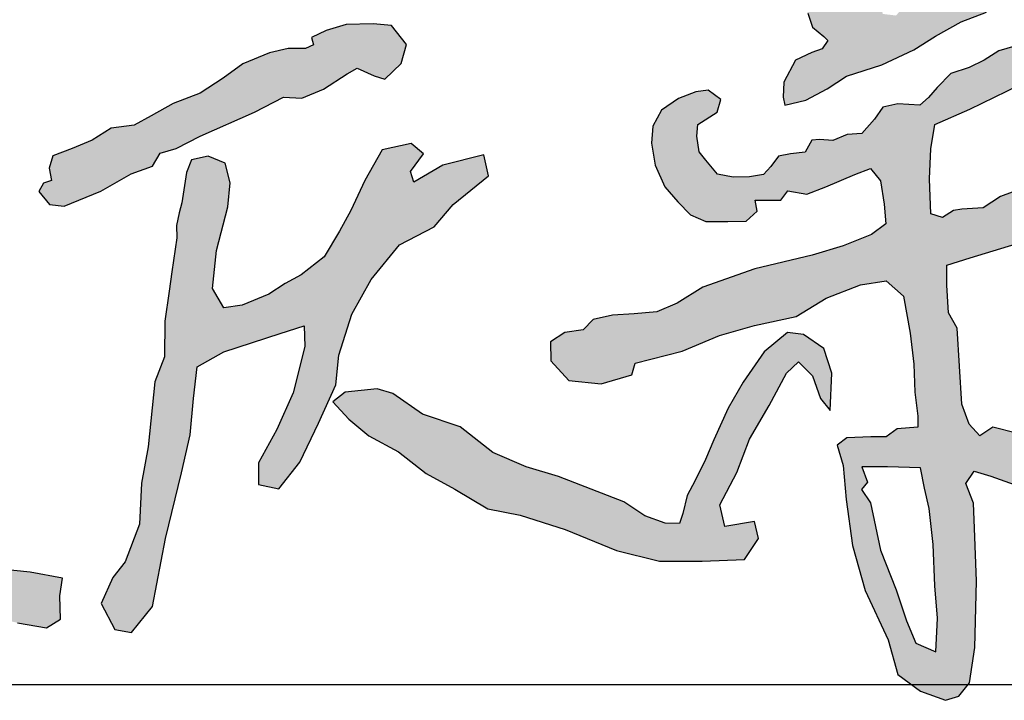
# Model space of a CAD drawing. Extents: x 687841 to 771941, y 252015 to 732780.
# Tile 93 of 98: x 696161 to 696837, y 728269 to 728737. Entities that reach past the tile are written whole.
import ezdxf

# ---------------------------------------------------------------- set-up
doc = ezdxf.new("R2010")
doc.units = 0
doc.header["$LTSCALE"] = 1000
doc.header["$MEASUREMENT"] = 0
doc.layers.get('0').update_dxf_attribs({"linetype": 'CONTINUOUS'})
doc.layers.add('图框', color=4, linetype='CONTINUOUS')

# ---------------------------------------------------------------- blocks, each defined once
blk = doc.blocks.new('崔庆荣')
h = blk.add_hatch(color=3)
h.paths.add_polyline_path([(2828.944736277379, -1198.028173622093), (2764.300217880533, -1195.495010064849), (2714.23249400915, -1195.495010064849), (2725.006681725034, -1225.8921944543), (2713.598658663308, -1240.457447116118), (2731.344224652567, -1266.421741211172), (2750.906393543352, -1359.572658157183), (2781.315900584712, -1437.562633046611), (2801.588702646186, -1498.334042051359), (2819.834568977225, -1541.886787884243), (2859.366806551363, -1559.105353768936), (2862.407716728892, -1493.269757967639), (2857.339465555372, -1429.459778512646), (2854.298555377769, -1348.431233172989), (2846.189394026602, -1277.531353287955), (2837.066460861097, -1238.029937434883)], flags=16)
h.paths.add_polyline_path([(2696.509622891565, -187.3086589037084), (2671.744654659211, -187.7046177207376), (2650.347645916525, -185.526941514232), (2641.234033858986, -197.4049277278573), (2633.903590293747, -204.3337205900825), (2637.271549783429, -223.5363611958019), (2652.130611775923, -226.9018165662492), (2668.574667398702, -224.526160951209), (2692.943488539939, -228.0895957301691), (2710.972537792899, -221.3587822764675), (2724.642753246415, -201.9581622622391), (2729.595706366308, -188.4964380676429), (2702.651422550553, -185.7249209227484)], flags=16)
h.paths.add_polyline_path([(2675.852021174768, 100.3776031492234), (2677.664166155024, 140.215438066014), (2659.541905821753, 157.1163613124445), (2630.546370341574, 146.2515237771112), (2596.718042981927, 120.9001389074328), (2561.077570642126, 79.25149773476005), (2540.53891436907, 59.93610128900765), (2527.24924328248, 26.13435208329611), (2515.167668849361, 3.197343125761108), (2509.060114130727, -17.60508784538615), (2509.664162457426, -47.78532182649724), (2509.060114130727, -82.7943076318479), (2511.476307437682, -116.596154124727), (2497.58258802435, -126.8574220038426), (2464.962559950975, -129.8754648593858), (2431.134232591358, -141.9475389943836), (2406.971286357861, -164.2808810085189), (2394.285663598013, -187.8214596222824), (2425.697595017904, -217.3980266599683), (2463.754463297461, -216.7944570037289), (2499.394935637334, -216.1907900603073), (2512.080558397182, -202.3079096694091), (2546.51273145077, -222.2268757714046), (2559.401189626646, -260.2265667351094), (2588.322966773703, -279.9996020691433), (2608.11147648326, -304.3356979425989), (2617.24454128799, -332.4742631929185), (2639.31651983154, -350.7263107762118), (2647.139361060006, -358.4357359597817), (2635.778348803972, -374.4127228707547), (2616.001997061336, -381.9806924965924), (2583.474369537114, -396.9308132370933), (2560.812121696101, -439.9552896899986), (2559.301291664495, -469.393125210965), (2563.078366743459, -485.2443197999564), (2603.87037233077, -475.4316431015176), (2646.173005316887, -453.5420279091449), (2683.943350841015, -428.6331051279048), (2753.440721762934, -405.9885414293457), (2816.139560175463, -376.5508031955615), (2858.442395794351, -350.1321779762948), (2909.054593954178, -321.4491936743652), (2958.911377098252, -302.5787887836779), (3001.969627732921, -290.501753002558), (3051.826410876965, -286.7275941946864), (3090.352171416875, -282.9535326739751), (3104.704854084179, -292.7662093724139), (3057.869731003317, -335.0358346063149), (3014.811480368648, -369.7574340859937), (2983.084454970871, -378.8151622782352), (2954.379089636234, -396.9308132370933), (2924.918106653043, -411.2723053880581), (2888.658591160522, -423.3493411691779), (2862.219470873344, -450.5227203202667), (2844.845128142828, -470.1479764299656), (2828.22599779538, -485.2443197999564), (2784.412534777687, -482.9798634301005), (2754.951551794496, -489.0183813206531), (2739.053996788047, -512.6051713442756), (2714.137053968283, -541.2109096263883), (2684.978804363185, -542.8000956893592), (2656.880729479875, -554.9840500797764), (2630.903409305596, -552.8650380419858), (2615.529052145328, -553.9245927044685), (2602.805537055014, -577.7626755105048), (2573.64728744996, -580.9410476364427), (2550.320606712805, -585.7087031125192), (2534.946249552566, -605.838587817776), (2521.162357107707, -621.7306430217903), (2493.064484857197, -625.9685698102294), (2461.255393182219, -627.0280271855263), (2430.506678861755, -621.2009143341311), (2407.710288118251, -593.1250020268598), (2394.66751769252, -577.0615960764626), (2389.685291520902, -545.9784678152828), (2391.805843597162, -523.1999396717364), (2429.976591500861, -498.8320308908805), (2436.868537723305, -473.9344907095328), (2411.951594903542, -455.9235207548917), (2388.094826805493, -459.1018928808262), (2353.635095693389, -472.3453046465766), (2320.235539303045, -495.1239300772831), (2303.27071742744, -526.9080404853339), (2300.620077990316, -560.2813369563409), (2308.042111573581, -603.1899443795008), (2327.323026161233, -645.7930700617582), (2352.316158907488, -675.5236427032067), (2377.309494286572, -700.4972614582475), (2407.658211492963, -714.173309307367), (2450.503900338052, -714.173309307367), (2486.803537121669, -712.9841681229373), (2508.226280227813, -693.361927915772), (2504.655687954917, -671.9559272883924), (2554.642156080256, -671.9559272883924), (2568.923917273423, -653.5230228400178), (2605.818686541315, -660.0637371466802), (2643.308588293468, -645.7930700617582), (2700.43583569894, -621.4139732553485), (2730.78475553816, -609.521783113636), (2750.422303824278, -633.9008799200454), (2757.56328573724, -679.6858800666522), (2761.13367537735, -718.3356439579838), (2733.2327621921, -739.1119046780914), (2677.078557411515, -761.9363523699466), (2616.165724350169, -780.0056946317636), (2503.857720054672, -806.6342655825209), (2402.018941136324, -842.7730473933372), (2351.575536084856, -874.1566264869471), (2311.601356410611, -891.2749865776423), (2266.868548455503, -895.0791098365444), (2224.039272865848, -897.9321536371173), (2185.968625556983, -906.4912850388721), (2166.933301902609, -926.4626889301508), (2130.766389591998, -932.1688738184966), (2102.213404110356, -950.2382160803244), (2103.165170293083, -987.3279800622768), (2138.380519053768, -1026.31980567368), (2202.148650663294, -1032.976875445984), (2262.109717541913, -1014.907533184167), (2268.772080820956, -992.0830854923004), (2361.093197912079, -968.3075583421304), (2434.378991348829, -937.874961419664), (2502.905953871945, -917.903557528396), (2584.757642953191, -900.7851974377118), (2643.766943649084, -864.6464156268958), (2711.342139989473, -838.0179419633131), (2761.785545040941, -830.4097927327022), (2796.049127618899, -860.842389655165), (2808.735560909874, -933.0461123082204), (2816.213926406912, -993.8930161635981), (2818.350486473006, -1049.402550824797), (2823.69208927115, -1096.372022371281), (2823.69208927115, -1117.721888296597), (2783.095826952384, -1120.924290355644), (2761.729415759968, -1136.936689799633), (2731.81615640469, -1136.936689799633), (2684.810011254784, -1139.071656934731), (2665.580160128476, -1152.94899195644), (2677.331645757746, -1193.513659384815), (2683.553485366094, -1259.967223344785), (2695.51429066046, -1350.45626579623), (2720.725861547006, -1438.951018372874), (2765.449348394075, -1535.860917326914), (2784.805642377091, -1603.975659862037), (2829.409373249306, -1636.771556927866), (2878.220976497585, -1654.430931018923), (2904.309947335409, -1646.021719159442), (2925.349511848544, -1619.953133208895), (2936.290061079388, -1550.997537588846), (2938.92631358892, -1420.367416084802), (2935.213270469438, -1316.168664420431), (2933.461052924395, -1266.996361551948), (2918.097892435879, -1228.427303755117), (2934.469202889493, -1204.633097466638), (2967.211823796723, -1214.299454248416), (3040.883024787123, -1240.32445554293), (3116.786428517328, -1264.11875911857), (3200.809327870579, -1298.802319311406), (3296.024851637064, -1329.723200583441), (3420.995378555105, -1376.104473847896), (3509.069717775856, -1396.322014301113), (3603.095179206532, -1382.050860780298), (3676.887149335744, -1361.833320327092), (3722.114583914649, -1340.426541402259), (3717.353929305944, -1301.180893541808), (3661.414717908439, -1297.613080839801), (3568.579521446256, -1297.613080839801), (3486.456101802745, -1288.098978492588), (3449.559914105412, -1263.124386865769), (3417.424786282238, -1279.77411461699), (3326.969917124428, -1233.39274406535), (3229.373863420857, -1194.146998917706), (3163.913140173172, -1170.361743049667), (3088.930905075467, -1156.09058952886), (3017.519262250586, -1129.92675943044), (2971.101562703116, -1118.03408285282), (2946.107619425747, -1134.683810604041), (2924.684065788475, -1112.087793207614), (2910.401696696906, -1072.84204805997), (2901.453432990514, -923.6399987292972), (2884.484963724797, -893.2536132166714), (2880.791981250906, -838.6407744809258), (2880.791981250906, -799.5261724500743), (2926.584558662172, -785.5039768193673), (3017.430914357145, -757.4595855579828), (3077.256622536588, -727.2011326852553), (3120.094611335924, -719.8210246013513), (3195.43064327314, -702.8467468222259), (3213.15675651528, -675.5403760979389), (3216.111142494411, -623.1415989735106), (3196.907836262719, -605.4293979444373), (3162.194206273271, -601.0012747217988), (3131.912155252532, -598.7872131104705), (3106.061480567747, -623.1415989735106), (3074.302236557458, -642.3299383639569), (3027.032466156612, -649.7100464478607), (2986.410266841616, -664.4702626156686), (2952.435233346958, -687.3486074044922), (2910.335638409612, -689.5625717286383), (2894.086718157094, -692.514653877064), (2872.667622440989, -705.7988289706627), (2849.771333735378, -699.1567414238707), (2846.943795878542, -629.9912973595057), (2849.735670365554, -571.4109901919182), (2857.180196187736, -523.0589705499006), (2926.042718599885, -493.3038815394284), (3022.822364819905, -445.8816354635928), (3093.546069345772, -395.6699714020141), (3164.269571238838, -384.511813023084), (3207.075949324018, -354.7567240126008), (3248.951837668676, -312.9136057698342), (3285.244179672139, -293.3868042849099), (3292.688908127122, -260.8422000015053), (3327.667581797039, -235.2262912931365), (3327.667581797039, -175.7340141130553), (3284.841345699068, -161.1218690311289), (3220.079908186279, -164.25305687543), (3168.897501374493, -179.908898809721), (3103.091491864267, -183.0400866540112), (3024.750821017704, -192.4336501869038), (2953.722154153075, -214.3517705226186), (2864.936168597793, -255.057017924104), (2802.149931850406, -283.8422961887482), (2781.373043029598, -309.330713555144), (2755.259553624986, -306.1995257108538), (2750.036693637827, -284.2813080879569), (2797.041015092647, -234.1825944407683), (2850.312565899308, -167.3842447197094), (2873.292541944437, -151.7284027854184), (2957.90023951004, -133.9850698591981), (3009.082848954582, -106.8482706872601), (3052.953454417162, -81.79886522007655), (3072.799714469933, -30.65645472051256), (3068.621629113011, 6.917604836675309), (3042.5081397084, 24.66093776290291), (2987.147444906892, 23.61724091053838), (2963.123099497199, 1.699023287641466), (2963.123099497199, -33.78764256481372), (2935.96503809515, -50.48718135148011), (2908.8069766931, -39.00622411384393), (2919.252291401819, 7.961301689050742), (2916.900940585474, 56.94374224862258), (2915.707326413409, 81.80865599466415), (2883.974734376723, 93.95664935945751), (2868.026115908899, 85.73160212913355), (2849.505276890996, 90.87225664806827), (2840.244756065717, 70.30954128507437), (2835.099909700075, 41.0076159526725), (2828.411812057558, 21.98699965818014), (2819.151493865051, -12.96964564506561), (2812.463193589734, -34.04652374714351), (2797.543544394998, -54.60923911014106), (2785.710803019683, -79.79864082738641), (2770.276669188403, -85.96742625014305), (2741.980824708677, -83.39709899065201), (2710.083587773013, -83.39709899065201), (2683.845479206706, -86.99555715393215), (2662.237732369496, -90.07994986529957), (2644.745659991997, -97.27696347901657), (2625.710336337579, -101.9035525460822), (2613.877392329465, -109.6146316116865), (2595.871037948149, -112.1849588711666), (2589.697424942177, -100.8754216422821), (2581.980358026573, -79.28457537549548), (2589.182940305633, -49.98265004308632), (2597.928773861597, -0.1179120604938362), (2598.443258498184, 30.72620962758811), (2608.732748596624, 62.08439676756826), (2628.797041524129, 69.79537854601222), (2646.803598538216, 88.81599484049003), (2671.498253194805, 93.4425839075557)])
h.paths.add_polyline_path([(1761.739062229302, -1042.620856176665), (1699.441436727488, -1049.429402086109), (1675.106252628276, -1067.909588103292), (1706.255166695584, -1101.952025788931), (1745.681832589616, -1135.061187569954), (1804.063984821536, -1166.174016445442), (1858.553966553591, -1208.954107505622), (1914.607868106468, -1239.515901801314), (1979.348637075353, -1278.081220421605), (2042.844430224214, -1290.521623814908), (2131.240752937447, -1319.134658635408), (2232.087036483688, -1360.188096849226), (2316.748026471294, -1381.336772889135), (2400.164040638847, -1381.336772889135), (2483.5802574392, -1377.604642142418), (2510.970536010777, -1336.551301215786), (2503.500478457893, -1302.962124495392), (2444.984791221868, -1312.914408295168), (2435.024579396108, -1270.616958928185), (2468.639939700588, -1207.170833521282), (2493.540266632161, -1141.236588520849), (2532.135935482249, -1075.302246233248), (2565.751295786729, -1011.856120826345), (2589.406646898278, -989.4633363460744), (2616.796925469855, -1016.832262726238), (2632.982219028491, -1061.617831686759), (2651.657464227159, -1085.254627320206), (2655.392391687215, -1011.856120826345), (2639.207300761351, -963.3384211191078), (2599.36665609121, -935.9694947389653), (2568.241247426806, -932.2373639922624), (2522.168023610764, -969.9155208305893), (2481.0828083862, -1029.350593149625), (2451.648572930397, -1080.820083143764), (2423.388189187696, -1142.946897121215), (2406.831469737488, -1181.549087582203), (2386.595344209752, -1222.602136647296), (2370.651791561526, -1252.013315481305), (2362.680217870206, -1287.551738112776), (2355.934775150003, -1307.159190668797), (2327.72707593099, -1306.546476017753), (2287.868194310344, -1291.840935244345), (2246.782979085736, -1264.880615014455), (2118.323115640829, -1214.813325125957), (2054.969165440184, -1195.513300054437), (1989.297501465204, -1167.721174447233), (1925.171115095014, -1117.540934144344), (1851.000829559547, -1092.064729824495), (1793.055350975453, -1051.920634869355)])
h.paths.add_polyline_path([(1463.45752636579, -599.5668725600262), (1429.844395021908, -585.5724037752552), (1397.164995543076, -592.7251517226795), (1387.516838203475, -617.9152344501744), (1378.523590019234, -677.2042787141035), (1373.048046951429, -696.6026611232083), (1367.841397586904, -721.5961264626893), (1368.190736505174, -746.0313579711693), (1358.742577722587, -812.6965215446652), (1353.305088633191, -851.0628432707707), (1345.03942159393, -909.384475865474), (1344.068114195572, -979.4541395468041), (1325.060551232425, -1028.694488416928), (1312.133795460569, -1156.750196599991), (1299.36610642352, -1227.62604655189), (1295.110210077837, -1308.424507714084), (1266.737770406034, -1382.135403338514), (1242.621024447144, -1413.320808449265), (1219.922910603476, -1464.351338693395), (1246.876920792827, -1515.381966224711), (1279.505256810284, -1521.052057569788), (1320.645385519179, -1470.021430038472), (1346.180763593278, -1336.774867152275), (1377.390467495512, -1207.780824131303), (1394.414052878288, -1132.652357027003), (1401.507213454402, -1061.776507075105), (1408.600374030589, -999.4057941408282), (1461.089357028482, -969.63796050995), (1571.742256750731, -934.2000355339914), (1618.731121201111, -919.1512852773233), (1619.975546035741, -959.715349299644), (1597.27763482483, -1050.436421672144), (1564.649096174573, -1122.729745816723), (1529.183495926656, -1187.935601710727), (1529.183495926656, -1230.461092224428), (1568.9049925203, -1238.966131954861), (1610.045121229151, -1186.518030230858), (1646.929556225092, -1109.972088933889), (1680.976524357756, -1034.843719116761), (1686.651052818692, -976.7255260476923), (1712.186228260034, -895.927064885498), (1750.489092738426, -827.8862606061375), (1805.815542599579, -759.8454563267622), (1873.909681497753, -724.4074340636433), (1911.282664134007, -680.2893524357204), (1980.569702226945, -624.456435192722), (1971.629543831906, -583.1400297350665), (1891.167105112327, -603.2399499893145), (1834.172987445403, -636.7396225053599), (1827.467868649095, -615.523137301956), (1853.171026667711, -580.9067052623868), (1828.585388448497, -560.8068822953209), (1771.591270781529, -573.09016689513), (1738.065271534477, -633.3897330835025), (1710.126871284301, -692.5726370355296), (1687.776272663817, -732.7722829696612), (1657.60283281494, -783.0219863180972), (1612.901635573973, -818.7549833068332), (1581.610675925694, -835.5049168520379), (1549.202196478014, -856.7214020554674), (1496.678360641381, -877.9378872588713), (1460.917321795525, -883.5211984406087), (1438.566520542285, -845.5547796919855), (1446.389361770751, -770.7387017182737), (1468.739960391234, -684.7560013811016), (1473.210039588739, -637.8562847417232)])
h.paths.add_polyline_path([(1754.111153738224, -325.6116256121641), (1701.11538614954, -326.9032101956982), (1661.691759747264, -338.5272768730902), (1633.255085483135, -352.7345127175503), (1637.132869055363, -366.9417485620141), (1620.975538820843, -374.0453664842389), (1587.368486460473, -374.0453664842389), (1550.530049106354, -382.4405689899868), (1498.049576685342, -403.9100981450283), (1459.761099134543, -432.4612583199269), (1414.615122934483, -461.5833969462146), (1361.468393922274, -482.1401777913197), (1318.036691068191, -506.1232184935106), (1284.891438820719, -524.9669666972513), (1239.173835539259, -530.6771403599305), (1202.476430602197, -554.3402035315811), (1163.044901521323, -570.3288649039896), (1124.756423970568, -584.6044936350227), (1117.898722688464, -609.1584155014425), (1122.47052354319, -633.1414562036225), (1106.469423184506, -638.8516298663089), (1097.325821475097, -654.8402912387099), (1118.470349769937, -680.5363645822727), (1147.043801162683, -683.9624298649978), (1219.048955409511, -654.2693127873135), (1278.481758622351, -620.5789574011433), (1320.580137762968, -605.0421949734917), (1335.739501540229, -579.7963666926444), (1367.068758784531, -570.2029752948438), (1414.568112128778, -546.4718110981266), (1521.11344270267, -499.0582235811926), (1577.989020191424, -469.3510971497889), (1614.182477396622, -471.9342663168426), (1656.839109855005, -453.8516929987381), (1703.373525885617, -424.1445665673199), (1722.762849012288, -412.5201107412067), (1756.371117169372, -428.0194176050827), (1777.053034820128, -434.4775350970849), (1809.368708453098, -403.4788240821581), (1819.709667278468, -366.0219955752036), (1789.979385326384, -328.5651670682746)])
h.paths.add_polyline_path([(1558.537691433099, -165.4472569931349), (1537.341491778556, -158.1439084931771), (1509.567224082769, -165.4472569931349), (1491.294610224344, -191.7392143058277), (1495.67998891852, -228.2558595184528), (1500.065367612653, -258.9298259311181), (1531.494320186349, -266.9635092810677), (1578.272098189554, -253.8175792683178), (1625.050078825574, -247.2445656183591), (1644.784485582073, -226.0648549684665), (1636.744624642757, -170.5596009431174), (1612.624636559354, -158.1439084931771), (1572.424926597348, -163.2562524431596)])
h.paths.add_polyline_path([(234.3075293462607, -343.0622214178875), (188.206747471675, -334.2879880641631), (149.7893954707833, -375.9655235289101), (63.07634328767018, -443.9657590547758), (-8.417365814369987, -556.4983250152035), (-81.2371038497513, -630.4739390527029), (-171.2860995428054, -755.8372245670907), (-287.7101835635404, -904.743423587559), (-334.2796550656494, -979.1965230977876), (-376.1922199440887, -1017.974122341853), (-401.0293254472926, -1066.058407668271), (-383.9538660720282, -1092.427221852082), (-352.9074841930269, -1106.387250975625), (-272.1868913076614, -1080.018436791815), (-216.303403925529, -1048.996279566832), (-168.1815626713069, -1030.383004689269), (-129.3735346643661, -1028.831955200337), (-93.67024616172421, -1028.831955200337), (-45.5482022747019, -1047.44523007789), (-28.47274289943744, -1069.160701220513), (-0.530897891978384, -1111.040496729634), (15.1168108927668, -1168.200021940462), (12.67123583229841, -1223.18527599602), (16.33969973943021, -1281.836213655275), (18.78547743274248, -1328.268173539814), (24.69972047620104, -1370.615725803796), (25.30194510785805, -1413.345227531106), (28.31347353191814, -1445.241899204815), (17.47221436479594, -1465.703922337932), (-12.04023734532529, -1458.482003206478), (0.0056737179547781, -1403.114215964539), (-25.89302493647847, -1392.883204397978), (-43.35956558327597, -1438.621895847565), (-41.55268905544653, -1457.27836623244), (-37.80094307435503, -1518.882358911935), (-3.817196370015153, -1568.605446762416), (38.66253766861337, -1578.307507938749), (79.92870396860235, -1562.541634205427), (115.1262210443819, -1471.584834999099), (117.5535591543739, -1423.074529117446), (149.1099677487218, -1401.244842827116), (225.5734484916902, -1403.670406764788), (271.6942910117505, -1404.883091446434), (320.2426742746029, -1407.308655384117), (385.7828295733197, -1406.095873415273), (434.3310102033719, -1406.095873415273), (462.2463103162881, -1407.308655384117), (522.9315867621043, -1409.734122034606), (589.6855124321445, -1420.648965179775), (701.9568401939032, -1434.075179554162), (793.0982292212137, -1451.948780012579), (890.2020878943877, -1466.41791294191), (956.6417301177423, -1480.035880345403), (1055.449122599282, -1502.165016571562), (1112.51902492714, -1512.378516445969), (1139.776173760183, -1495.356081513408), (1138.924305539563, -1449.395380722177), (1144.035109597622, -1414.499442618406), (1080.151072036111, -1402.583708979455), (996.6756864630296, -1394.072442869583), (946.4201220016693, -1383.859040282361), (897.0164257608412, -1372.794374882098), (810.1339725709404, -1354.069706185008), (720.696319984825, -1339.600670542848), (616.7781234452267, -1323.429303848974), (531.5992040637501, -1310.66250197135), (463.4562306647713, -1290.235502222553), (414.0525344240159, -1290.235502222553), (392.7576526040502, -1267.255200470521), (397.625905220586, -1211.465770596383), (390.8115673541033, -1159.547300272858), (398.4775708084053, -1125.502430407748), (423.1795202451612, -1094.01086254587), (420.6241182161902, -1064.221528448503), (431.6973919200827, -1045.496859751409), (467.4726150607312, -1035.283359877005), (477.6940205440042, -1014.00529188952), (478.5456861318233, -988.471688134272), (458.9547433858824, -948.4689514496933), (457.251006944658, -920.3818511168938), (467.4726150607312, -885.4858157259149), (482.8048246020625, -860.8032802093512), (470.5465543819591, -833.6673566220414), (440.6570030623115, -824.7074993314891), (417.9410575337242, -826.4995291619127), (394.6271426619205, -819.9289476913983), (380.280133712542, -803.2039196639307), (411.3652184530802, -777.5189370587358), (432.8858331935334, -756.0152601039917), (449.6239089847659, -724.9544798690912), (459.389795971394, -704.360632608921), (472.8097599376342, -668.1548199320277), (458.7186761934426, -642.6766698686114), (430.5367113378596, -621.8918478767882), (372.1594222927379, -622.5623511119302), (337.2672728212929, -620.5509386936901), (330.249896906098, -608.8497232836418), (342.1474807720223, -587.7148620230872), (355.6977376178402, -565.9194208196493), (399.967732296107, -514.8200112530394), (418.3607100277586, -485.7699624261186), (433.1936323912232, -456.1270455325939), (437.3469965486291, -418.7769410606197), (430.227088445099, -385.576913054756), (413.6140370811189, -355.9339961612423), (372.6749200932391, -339.333982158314), (341.2287437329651, -337.5554752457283), (296.7297740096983, -345.8554336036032), (276.556667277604, -367.7911629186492), (268.8436530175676, -395.6554756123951), (287.2364281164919, -418.7769410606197), (340.6354349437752, -435.3769550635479), (370.8949937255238, -435.9698231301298), (378.608007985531, -471.5413234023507), (344.1954903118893, -498.2198999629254), (322.2424572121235, -548.6129073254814), (304.4427882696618, -587.7415187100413), (291.9831010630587, -608.4915118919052), (289.6098659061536, -627.4629981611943), (275.9633584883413, -638.7272968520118), (255.7904543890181, -637.541560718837), (233.8376239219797, -649.9915955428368), (214.2489101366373, -669.7889526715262), (216.0288365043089, -695.8746611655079), (237.9818696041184, -714.846147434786), (245.6948838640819, -734.4104044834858), (277.7343690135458, -737.3747448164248), (304.4338724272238, -731.4461614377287), (351.3062799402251, -720.1818627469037), (383.3455624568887, -721.3675988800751), (390.4654705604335, -731.4461614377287), (382.7522536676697, -747.4533073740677), (353.0862063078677, -778.2819604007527), (284.4054455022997, -809.7789763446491), (248.3451180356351, -837.277294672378), (221.7742864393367, -856.2415816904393), (198.0504454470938, -886.5844798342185), (207.5399413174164, -917.8755388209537), (227.468065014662, -931.1505689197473), (259.7326751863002, -934.9434068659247), (321.414904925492, -934.9434068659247), (352.7303831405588, -936.8399231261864), (346.0876752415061, -979.5095932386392), (313.1144582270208, -1013.053823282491), (259.2911383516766, -1070.570003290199), (208.4578678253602, -1131.073969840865), (168.5218278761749, -1178.607579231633), (171.0852904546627, -1210.520917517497), (187.5311697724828, -1247.122105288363), (225.6561226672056, -1250.856862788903), (295.1780121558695, -1212.761830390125), (314.614346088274, -1204.545247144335), (322.8373870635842, -1238.158551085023), (322.0898747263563, -1277.747622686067), (314.614346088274, -1294.180789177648), (254.0630099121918, -1299.409488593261), (190.5214217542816, -1306.879100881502), (162.8622494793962, -1315.842655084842), (135.9503869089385, -1312.854868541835), (112.0289789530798, -1303.144343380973), (107.5437022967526, -1268.784068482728), (112.7764912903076, -1193.340780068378), (107.5437022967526, -1153.751708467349), (103.0584256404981, -1097.729470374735), (99.49058727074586, -1053.166268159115), (64.93347274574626, -1011.828685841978), (20.08070618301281, -978.9623528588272), (-20.28698635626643, -955.8065450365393), (-105.0083609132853, -942.8000275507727), (-141.6380865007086, -948.7756979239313), (-188.7335927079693, -971.9316030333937), (-236.5766112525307, -980.1481862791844), (-246.2946769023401, -957.7392521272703), (-206.6746993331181, -912.9214811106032), (-162.5694451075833, -851.6705436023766), (-113.9789142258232, -810.5875300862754), (-43.90140564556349, -711.9866826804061), (6.314848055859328, -642.6945707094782), (70.87871860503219, -568.6238098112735), (123.4862417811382, -499.3316978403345), (213.0268318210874, -426.3375168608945), (229.597330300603, -385.6961871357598)])
h.paths.add_polyline_path([(-11.93507093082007, 10.17964393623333), (-28.80972121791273, 23.07369744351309), (-56.60344166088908, 7.204018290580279), (-78.44137933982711, -22.0556844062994), (-108.7165408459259, -42.8845774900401), (-134.3655959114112, -74.01102657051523), (-142.3035325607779, -118.4294337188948), (-137.5408516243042, -156.5022846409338), (-130.3964249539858, -208.0592358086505), (-108.1700402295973, -258.0299195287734), (-75.62397312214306, -291.343676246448), (-8.150498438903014, -309.5869679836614), (70.43616860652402, -316.7256092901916), (148.2291230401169, -298.4823175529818), (195.0636382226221, -271.5140197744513), (242.6920686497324, -243.7526369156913), (287.9389559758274, -191.4024060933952), (326.0416192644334, -141.4317223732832), (387.9572819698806, -53.60902962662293), (413.2259953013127, -8.020646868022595), (439.89854855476, 30.55410860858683), (474.2920187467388, 68.42752081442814), (503.7720492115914, 111.2104332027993), (540.9731992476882, 151.1878752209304), (569.0495924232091, 175.7354734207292), (595.0202257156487, 164.5136892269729), (590.8087059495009, 125.9389337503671), (577.4724293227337, 48.08807952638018), (570.1857544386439, -4.218858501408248), (567.4212353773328, -55.04887987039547), (551.3887269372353, -116.6857556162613), (536.7988132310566, -172.7765851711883), (517.2523977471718, -207.8769196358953), (508.1957255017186, -238.5059393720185), (512.3756345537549, -279.5767919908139), (519.5407297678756, -311.0602850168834), (533.2306006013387, -335.9757260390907), (553.2762513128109, -332.0674082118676), (561.0990925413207, -288.0989542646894), (562.076795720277, -249.0157759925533), (575.2777136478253, -209.4441187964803), (588.967584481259, -180.1317837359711), (599.2349876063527, -149.8423935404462), (607.0576262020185, -135.6747535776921), (625.1476679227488, -120.0415795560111), (631.5686955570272, -91.90496004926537), (630.5907897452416, -56.24162068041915), (641.3471457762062, -28.88349317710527), (651.1255959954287, 4.825735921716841), (651.1255959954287, 29.74117694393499), (652.5922520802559, 55.14519417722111), (660.9040462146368, 71.26704169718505), (673.1155082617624, 108.1766298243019), (674.5821643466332, 163.3815583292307), (678.9825378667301, 206.8615333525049), (679.9602410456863, 231.7769743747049), (676.3653328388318, 264.0788471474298), (648.2492236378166, 283.3212782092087), (610.1194075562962, 287.169861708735), (577.3814472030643, 276.7789100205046), (554.2725967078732, 238.6787214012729), (535.014984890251, 204.4271162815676), (519.9940193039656, 177.1028447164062), (509.209902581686, 159.0149206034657), (458.387371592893, 99.278841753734), (423.8909639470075, 50.65218040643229), (379.5382950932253, 8.180781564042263), (343.8096774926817, -42.29248772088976), (306.8492552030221, -85.99495852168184), (249.5603068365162, -140.1613463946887), (223.6113552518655, -158.8060450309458), (214.3710977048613, -187.1203109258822), (187.8827376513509, -196.9687893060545), (158.314359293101, -209.2793143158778), (126.2819662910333, -214.2035048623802), (93.63336699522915, -218.51225671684), (39.42463956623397, -224.6675192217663), (-4.928029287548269, -219.1277926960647), (-25.87235639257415, -196.9687893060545), (-41.8886542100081, -153.8818544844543), (-56.67274207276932, -107.1018010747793), (-57.28874573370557, -77.55646322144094), (-37.57642595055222, -43.08693482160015), (-7.39204393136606, -15.38820490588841), (0, 0)])
h.paths.add_polyline_path([(304.6701422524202, 331.4864091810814), (266.2949378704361, 350.6589880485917), (222.8030530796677, 326.3736760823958), (220.2446115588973, 267.577683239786), (221.5238323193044, 220.2852182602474), (241.9905539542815, 179.3836453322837), (248.3864551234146, 118.0312372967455), (230.4779723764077, 77.12966436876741), (241.9905539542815, 9.386461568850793), (284.203420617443, 4.273728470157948), (337.9286662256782, 69.46061336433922), (354.5579282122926, 125.7002883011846), (327.6953054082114, 243.2923712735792), (328.9745261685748, 307.201097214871)])
for points in [[(2608.11147648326, -304.3356979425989), (2617.24454128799, -332.4742631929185), (2639.31651983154, -350.7263107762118), (2647.139361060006, -358.4357359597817), (2635.778348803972, -374.4127228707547), (2616.001997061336, -381.9806924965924), (2583.474369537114, -396.9308132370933), (2560.812121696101, -439.9552896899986), (2559.301291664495, -469.393125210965), (2563.078366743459, -485.2443197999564), (2603.87037233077, -475.4316431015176), (2646.173005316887, -453.5420279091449), (2683.943350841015, -428.6331051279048), (2753.440721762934, -405.9885414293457), (2816.139560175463, -376.5508031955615), (2858.442395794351, -350.1321779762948), (2909.054593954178, -321.4491936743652), (2958.911377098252, -302.5787887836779)], [(3014.811480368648, -369.7574340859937), (2983.084454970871, -378.8151622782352), (2954.379089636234, -396.9308132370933), (2924.918106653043, -411.2723053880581), (2888.658591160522, -423.3493411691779), (2862.219470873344, -450.5227203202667), (2844.845128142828, -470.1479764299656), (2828.22599779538, -485.2443197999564), (2784.412534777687, -482.9798634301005), (2754.951551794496, -489.0183813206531), (2739.053996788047, -512.6051713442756), (2714.137053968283, -541.2109096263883), (2684.978804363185, -542.8000956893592), (2656.880729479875, -554.9840500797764), (2630.903409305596, -552.8650380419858), (2615.529052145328, -553.9245927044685), (2602.805537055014, -577.7626755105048), (2573.64728744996, -580.9410476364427), (2550.320606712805, -585.7087031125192), (2534.946249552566, -605.838587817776), (2521.162357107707, -621.7306430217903), (2493.064484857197, -625.9685698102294), (2461.255393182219, -627.0280271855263), (2430.506678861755, -621.2009143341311), (2407.710288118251, -593.1250020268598), (2394.66751769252, -577.0615960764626), (2389.685291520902, -545.9784678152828), (2391.805843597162, -523.1999396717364), (2429.976591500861, -498.8320308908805), (2436.868537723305, -473.9344907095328), (2411.951594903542, -455.9235207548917), (2388.094826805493, -459.1018928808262), (2353.635095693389, -472.3453046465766), (2320.235539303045, -495.1239300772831), (2303.27071742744, -526.9080404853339), (2300.620077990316, -560.2813369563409), (2308.042111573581, -603.1899443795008), (2327.323026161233, -645.7930700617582), (2352.316158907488, -675.5236427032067), (2377.309494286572, -700.4972614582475), (2407.658211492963, -714.173309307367), (2450.503900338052, -714.173309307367), (2486.803537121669, -712.9841681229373), (2508.226280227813, -693.361927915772), (2504.655687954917, -671.9559272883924), (2554.642156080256, -671.9559272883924), (2568.923917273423, -653.5230228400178), (2605.818686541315, -660.0637371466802), (2643.308588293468, -645.7930700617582), (2700.43583569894, -621.4139732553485), (2730.78475553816, -609.521783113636), (2750.422303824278, -633.9008799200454), (2757.56328573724, -679.6858800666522), (2761.13367537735, -718.3356439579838), (2733.2327621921, -739.1119046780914), (2677.078557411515, -761.9363523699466), (2616.165724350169, -780.0056946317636), (2503.857720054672, -806.6342655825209), (2402.018941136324, -842.7730473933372), (2351.575536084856, -874.1566264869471), (2311.601356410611, -891.2749865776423), (2266.868548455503, -895.0791098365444), (2224.039272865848, -897.9321536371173), (2185.968625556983, -906.4912850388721), (2166.933301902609, -926.4626889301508), (2130.766389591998, -932.1688738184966), (2102.213404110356, -950.2382160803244), (2103.165170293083, -987.3279800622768), (2138.380519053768, -1026.31980567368), (2202.148650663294, -1032.976875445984), (2262.109717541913, -1014.907533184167), (2268.772080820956, -992.0830854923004), (2361.093197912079, -968.3075583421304), (2434.378991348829, -937.874961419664), (2502.905953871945, -917.903557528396), (2584.757642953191, -900.7851974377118), (2643.766943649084, -864.6464156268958), (2711.342139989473, -838.0179419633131), (2761.785545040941, -830.4097927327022), (2796.049127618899, -860.842389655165), (2808.735560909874, -933.0461123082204), (2816.213926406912, -993.8930161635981), (2818.350486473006, -1049.402550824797), (2823.69208927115, -1096.372022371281), (2823.69208927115, -1117.721888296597), (2783.095826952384, -1120.924290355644), (2761.729415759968, -1136.936689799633), (2731.81615640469, -1136.936689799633), (2684.810011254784, -1139.071656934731), (2665.580160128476, -1152.94899195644), (2677.331645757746, -1193.513659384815), (2683.553485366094, -1259.967223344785), (2695.51429066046, -1350.45626579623), (2720.725861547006, -1438.951018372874), (2765.449348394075, -1535.860917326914), (2784.805642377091, -1603.975659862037), (2829.409373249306, -1636.771556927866), (2878.220976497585, -1654.430931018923), (2904.309947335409, -1646.021719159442), (2925.349511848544, -1619.953133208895), (2936.290061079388, -1550.997537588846), (2938.92631358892, -1420.367416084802), (2935.213270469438, -1316.168664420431), (2933.461052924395, -1266.996361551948), (2918.097892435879, -1228.427303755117), (2934.469202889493, -1204.633097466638), (2967.211823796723, -1214.299454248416), (3040.883024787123, -1240.32445554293)], [(3017.519262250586, -1129.92675943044), (2971.101562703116, -1118.03408285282), (2946.107619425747, -1134.683810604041), (2924.684065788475, -1112.087793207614), (2910.401696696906, -1072.84204805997), (2901.453432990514, -923.6399987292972), (2884.484963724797, -893.2536132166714), (2880.791981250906, -838.6407744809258), (2880.791981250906, -799.5261724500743), (2926.584558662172, -785.5039768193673), (3017.430914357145, -757.4595855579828)], [(3027.032466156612, -649.7100464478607), (2986.410266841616, -664.4702626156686), (2952.435233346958, -687.3486074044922), (2910.335638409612, -689.5625717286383), (2894.086718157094, -692.514653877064), (2872.667622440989, -705.7988289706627), (2849.771333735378, -699.1567414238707), (2846.943795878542, -629.9912973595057), (2849.735670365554, -571.4109901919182), (2857.180196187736, -523.0589705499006), (2926.042718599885, -493.3038815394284), (3022.822364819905, -445.8816354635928)], [(1055.449122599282, -1502.165016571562), (1112.51902492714, -1512.378516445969), (1139.776173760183, -1495.356081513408), (1138.924305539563, -1449.395380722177), (1144.035109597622, -1414.499442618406), (1080.151072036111, -1402.583708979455), (996.6756864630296, -1394.072442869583)]]:
    blk.add_lwpolyline(points)
for points in [[(1754.111153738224, -325.6116256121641), (1701.11538614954, -326.9032101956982), (1661.691759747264, -338.5272768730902), (1633.255085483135, -352.7345127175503), (1637.132869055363, -366.9417485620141), (1620.975538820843, -374.0453664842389), (1587.368486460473, -374.0453664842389), (1550.530049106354, -382.4405689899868), (1498.049576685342, -403.9100981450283), (1459.761099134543, -432.4612583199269), (1414.615122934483, -461.5833969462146), (1361.468393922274, -482.1401777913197), (1318.036691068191, -506.1232184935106), (1284.891438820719, -524.9669666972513), (1239.173835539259, -530.6771403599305), (1202.476430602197, -554.3402035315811), (1163.044901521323, -570.3288649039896), (1124.756423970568, -584.6044936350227), (1117.898722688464, -609.1584155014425), (1122.47052354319, -633.1414562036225), (1106.469423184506, -638.8516298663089), (1097.325821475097, -654.8402912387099), (1118.470349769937, -680.5363645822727), (1147.043801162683, -683.9624298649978), (1219.048955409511, -654.2693127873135), (1278.481758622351, -620.5789574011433), (1320.580137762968, -605.0421949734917), (1335.739501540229, -579.7963666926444), (1367.068758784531, -570.2029752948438), (1414.568112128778, -546.4718110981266), (1521.11344270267, -499.0582235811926), (1577.989020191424, -469.3510971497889), (1614.182477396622, -471.9342663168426), (1656.839109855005, -453.8516929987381), (1703.373525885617, -424.1445665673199), (1722.762849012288, -412.5201107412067), (1756.371117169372, -428.0194176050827), (1777.053034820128, -434.4775350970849), (1809.368708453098, -403.4788240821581), (1819.709667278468, -366.0219955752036), (1789.979385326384, -328.5651670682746)], [(1463.45752636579, -599.5668725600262), (1429.844395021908, -585.5724037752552), (1397.164995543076, -592.7251517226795), (1387.516838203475, -617.9152344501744), (1378.523590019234, -677.2042787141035), (1373.048046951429, -696.6026611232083), (1367.841397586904, -721.5961264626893), (1368.190736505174, -746.0313579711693), (1358.742577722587, -812.6965215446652), (1353.305088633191, -851.0628432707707), (1345.03942159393, -909.384475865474), (1344.068114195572, -979.4541395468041), (1325.060551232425, -1028.694488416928), (1312.133795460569, -1156.750196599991), (1299.36610642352, -1227.62604655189), (1295.110210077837, -1308.424507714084), (1266.737770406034, -1382.135403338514), (1242.621024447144, -1413.320808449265), (1219.922910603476, -1464.351338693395), (1246.876920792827, -1515.381966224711), (1279.505256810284, -1521.052057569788), (1320.645385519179, -1470.021430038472), (1346.180763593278, -1336.774867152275), (1377.390467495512, -1207.780824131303), (1394.414052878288, -1132.652357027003), (1401.507213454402, -1061.776507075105), (1408.600374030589, -999.4057941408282), (1461.089357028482, -969.63796050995), (1571.742256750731, -934.2000355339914), (1618.731121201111, -919.1512852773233), (1619.975546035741, -959.715349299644), (1597.27763482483, -1050.436421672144), (1564.649096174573, -1122.729745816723), (1529.183495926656, -1187.935601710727), (1529.183495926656, -1230.461092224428), (1568.9049925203, -1238.966131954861), (1610.045121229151, -1186.518030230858), (1646.929556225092, -1109.972088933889), (1680.976524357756, -1034.843719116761), (1686.651052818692, -976.7255260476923), (1712.186228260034, -895.927064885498), (1750.489092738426, -827.8862606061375), (1805.815542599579, -759.8454563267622), (1873.909681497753, -724.4074340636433), (1911.282664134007, -680.2893524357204), (1980.569702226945, -624.456435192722), (1971.629543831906, -583.1400297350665), (1891.167105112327, -603.2399499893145), (1834.172987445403, -636.7396225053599), (1834.172987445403, -636.7396225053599), (1827.467868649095, -615.523137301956), (1853.171026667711, -580.9067052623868), (1828.585388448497, -560.8068822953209), (1771.591270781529, -573.09016689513), (1738.065271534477, -633.3897330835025), (1710.126871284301, -692.5726370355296), (1687.776272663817, -732.7722829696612), (1657.60283281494, -783.0219863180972), (1612.901635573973, -818.7549833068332), (1581.610675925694, -835.5049168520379), (1549.202196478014, -856.7214020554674), (1496.678360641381, -877.9378872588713), (1460.917321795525, -883.5211984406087), (1438.566520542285, -845.5547796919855), (1446.389361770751, -770.7387017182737), (1468.739960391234, -684.7560013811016), (1473.210039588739, -637.8562847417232)], [(1761.739062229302, -1042.620856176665), (1699.441436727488, -1049.429402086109), (1675.106252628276, -1067.909588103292), (1706.255166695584, -1101.952025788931), (1745.681832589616, -1135.061187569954), (1804.063984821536, -1166.174016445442), (1858.553966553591, -1208.954107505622), (1914.607868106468, -1239.515901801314), (1979.348637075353, -1278.081220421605), (2042.844430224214, -1290.521623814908), (2131.240752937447, -1319.134658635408), (2232.087036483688, -1360.188096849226), (2316.748026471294, -1381.336772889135), (2400.164040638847, -1381.336772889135), (2483.5802574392, -1377.604642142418), (2510.970536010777, -1336.551301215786), (2503.500478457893, -1302.962124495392), (2444.984791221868, -1312.914408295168), (2435.024579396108, -1270.616958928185), (2468.639939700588, -1207.170833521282), (2493.540266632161, -1141.236588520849), (2532.135935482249, -1075.302246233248), (2565.751295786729, -1011.856120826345), (2589.406646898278, -989.4633363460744), (2616.796925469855, -1016.832262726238), (2632.982219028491, -1061.617831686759), (2651.657464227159, -1085.254627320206), (2655.392391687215, -1011.856120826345), (2639.207300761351, -963.3384211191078), (2599.36665609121, -935.9694947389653), (2568.241247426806, -932.2373639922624), (2522.168023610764, -969.9155208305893), (2481.0828083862, -1029.350593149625), (2451.648572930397, -1080.820083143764), (2423.388189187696, -1142.946897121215), (2406.831469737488, -1181.549087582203), (2386.595344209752, -1222.602136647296), (2370.651791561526, -1252.013315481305), (2362.680217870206, -1287.551738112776), (2355.934775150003, -1307.159190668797), (2327.72707593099, -1306.546476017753), (2287.868194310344, -1291.840935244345), (2246.782979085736, -1264.880615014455), (2118.323115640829, -1214.813325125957), (2054.969165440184, -1195.513300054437), (1989.297501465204, -1167.721174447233), (1925.171115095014, -1117.540934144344), (1851.000829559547, -1092.064729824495), (1793.055350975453, -1051.920634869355)], [(2828.944736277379, -1198.028173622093), (2764.300217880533, -1195.495010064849), (2714.23249400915, -1195.495010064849), (2725.006681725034, -1225.8921944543), (2713.598658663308, -1240.457447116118), (2731.344224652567, -1266.421741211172), (2750.906393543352, -1359.572658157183), (2781.315900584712, -1437.562633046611), (2801.588702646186, -1498.334042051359), (2819.834568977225, -1541.886787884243), (2859.366806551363, -1559.105353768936), (2862.407716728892, -1493.269757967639), (2857.339465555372, -1429.459778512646), (2854.298555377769, -1348.431233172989), (2846.189394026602, -1277.531353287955), (2837.066460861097, -1238.029937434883)]]:
    blk.add_lwpolyline(points, close=True)

msp = doc.modelspace()

# ---------------------------------------------------------------- linework, layer by layer
at = {"layer": '图框'}
msp.add_line((689865.8439221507, 728279.8015003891), (707865.8439221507, 728279.8015003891), dxfattribs=at)

# ---------------------------------------------------------------- block references
at = {"xscale": 0.349999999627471, "yscale": 0.3499999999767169, "zscale": 0.35}
msp.add_blockref('崔庆荣', (695789.5804663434, 728847.9512864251), dxfattribs=at)

doc.saveas('drawing.dxf')
